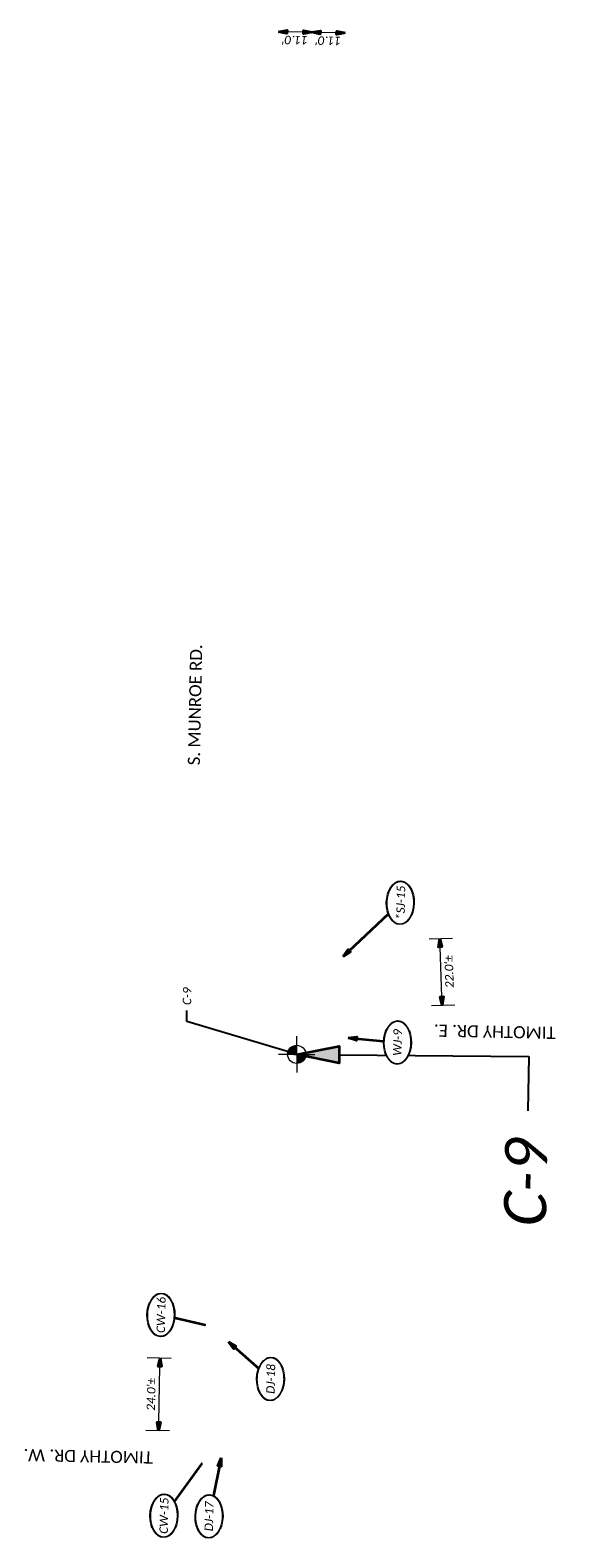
# Model space of a CAD drawing. Header units: feet. Extents: x 1368653 to 2286356, y 514938 to 1180851.
# Tile 15 of 19: x 2267197 to 2267372, y 523315 to 523813. Entities that reach past the tile are written whole.
import ezdxf
from ezdxf import colors
from ezdxf.entities.mleader import LeaderData, LeaderLine
from ezdxf.enums import TextEntityAlignment as Align
from ezdxf.math import Vec2, Vec3

# ---------------------------------------------------------------- set-up
doc = ezdxf.new("R2010")
doc.units = ezdxf.units.FT
doc.header["$LTSCALE"] = 20
doc.header["$MEASUREMENT"] = 0
doc.set_wipeout_variables(frame=1)
doc.layers.get('0').update_dxf_attribs({"lineweight": 15, "true_color": 0xc2ced6})
doc.layers.get('Defpoints').update_dxf_attribs({"lineweight": 15})
doc.layers.add('Eastwood___S_Munroe_Resur', color=7, linetype='Continuous')
doc.layers.add('GT_Project_Soil_Boring', color=7, linetype='Continuous', lineweight=35, true_color=0xa854e0)
doc.layers.add('TX_P_20', color=7, linetype='Continuous', lineweight=35)
doc.layers.add('TX_P_5', color=7, linetype='Continuous', lineweight=35)
doc.styles.add('P_Slanted - Normal Fixed Spacing', font='calibrii.ttf', dxfattribs={"height": 0.14})
doc.styles.add('P_Slanted - Title', font='calibriz.ttf', dxfattribs={"height": 0.2})
doc.styles.add('Slanted-Normal', font='font31.shx', dxfattribs={"height": 0.14})
doc.dimstyles.new('Dec-1  Slanted', dxfattribs={"dimtxt": 0.14, "dimasz": 0.14, "dimexe": 0.07, "dimexo": 0.07, "dimgap": 0.07, "dimtad": 1, "dimdec": 1, "dimzin": 3, "dimdsep": 46, "dimtxsty": 'Slanted-Normal', "dimblk": 'Dim1', "dimcen": 0, "dimclrd": 95, "dimclre": 95, "dimclrt": 7, "dimadec": 1, "dimazin": 3, "dimtfac": 1, "dimtdec": 1, "dimtix": 1, "dimtofl": 0, "dimtmove": 1, "dimatfit": 3, "dimldrblk": 'Dim1', "dimfxl": 1, "dimtolj": 1, "dimtzin": 0, "dimlwd": -1, "dimlwe": -1, "dimarcsym": 0})
doc.dimstyles.new('P_Dec-1 Masked Slanted', dxfattribs={"dimtxt": 0.14, "dimasz": 0.14, "dimexe": 0.21, "dimexo": 0.21, "dimgap": 0.0625, "dimtad": 1, "dimdec": 1, "dimzin": 3, "dimdsep": 46, "dimtxsty": 'P_Slanted - Normal Fixed Spacing', "dimblk": 'Dim1', "dimcen": 0.035, "dimclrd": 95, "dimclre": 95, "dimclrt": 7, "dimaunit": 1, "dimadec": 3, "dimazin": 2, "dimtfac": 1, "dimtdec": 1, "dimtix": 1, "dimtmove": 1, "dimatfit": 3, "dimldrblk": 'Dim1', "dimfxl": 1, "dimtfill": 1, "dimtolj": 1, "dimtzin": 0, "dimlwd": 15, "dimlwe": 15, "dimarcsym": 0})

# ---------------------------------------------------------------- blocks, each defined once
blk = doc.blocks.new('Dim1')
h = blk.add_hatch(color=4)
h.dxf.hatch_style = 1
h.paths.add_polyline_path([(0, 0), (-1, -0.2), (-1, 0.2)])
at = {"color": 4}
blk.add_lwpolyline([(0, 0), (-1, -0.2), (-1, 0.2), (0, 0)], dxfattribs=at)
blk = doc.blocks.new('*D1366')
at = {"layer": 'Defpoints', "color": 0, "transparency": 16777216}
for p in [(2267240.06, 523374.03), (2267245.72, 523373.92), (2267245.25, 523349.93)]:
    blk.add_point(p, dxfattribs=at)
at = {"layer": 'TX_P_20', "color": 95, "linetype": 'Continuous', "lineweight": 15, "transparency": 16777216}
for p, q in [((2267243.72, 523373.96), (2267235.86, 523374.12)), ((2267239.64, 523352.84), (2267240, 523371.24)), ((2267243.25, 523349.97), (2267235.39, 523350.12))]:
    blk.add_line(p, q, dxfattribs=at)
at = {"layer": 'TX_P_20', "color": 95, "lineweight": 15, "transparency": 16777216, "xscale": 2.8, "yscale": 2.8, "zscale": 2.8}
for p, rotation in [((2267240.06, 523374.03), 88.8800771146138), ((2267239.59, 523350.04), 268.8800771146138)]:
    blk.add_blockref('Dim1', p, dxfattribs=dict(at, rotation=rotation))
at = {"layer": 'TX_P_20', "color": 7, "transparency": 16777216, "insert": (2267237.14, 523362.09), "char_height": 2.8, "attachment_point": 5, "rotation": 88.8801, "style": 'P_Slanted - Normal Fixed Spacing', "bg_fill": 3, "box_fill_scale": 1.25, "bg_fill_color": 256, "bg_fill_true_color": 13158600, "bg_fill_transparency": 0}
blk.add_mtext("\\A1;24.0'%%P", dxfattribs=at)
blk = doc.blocks.new('*D1367')
at = {"layer": 'Defpoints', "color": 0, "transparency": 16777216}
for p in [(2267332.52, 523512.65), (2267326.99, 523512.46), (2267327.72, 523490.48)]:
    blk.add_point(p, dxfattribs=at)
at = {"layer": 'TX_P_20', "color": 95, "linetype": 'Continuous', "lineweight": 15, "transparency": 16777216}
for p, q in [((2267328.99, 523512.53), (2267336.72, 523512.78)), ((2267333.16, 523493.46), (2267332.61, 523509.85)), ((2267329.72, 523490.54), (2267337.45, 523490.8))]:
    blk.add_line(p, q, dxfattribs=at)
at = {"layer": 'TX_P_20', "color": 95, "lineweight": 15, "transparency": 16777216, "xscale": 2.8, "yscale": 2.8, "zscale": 2.8}
for p, rotation in [((2267332.52, 523512.65), 91.88858736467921), ((2267333.25, 523490.66), 271.8885873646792)]:
    blk.add_blockref('Dim1', p, dxfattribs=dict(at, rotation=rotation))
at = {"layer": 'TX_P_20', "color": 7, "transparency": 16777216, "insert": (2267335.57, 523501.74), "char_height": 2.8, "attachment_point": 5, "rotation": 91.8886, "style": 'P_Slanted - Normal Fixed Spacing', "bg_fill": 3, "box_fill_scale": 1.25, "bg_fill_color": 256, "bg_fill_true_color": 13158600, "bg_fill_transparency": 0}
blk.add_mtext("\\A1;22.0'%%P", dxfattribs=at)
blk = doc.blocks.new('*D1368')
at = {"layer": 'TX_P_20', "color": 95, "linetype": 'Continuous', "lineweight": 15, "transparency": 16777216}
blk.add_line((2267298.42, 523811.89), (2267293.02, 523811.99), dxfattribs=at)
at = {"layer": 'TX_P_20', "color": 7, "transparency": 16777216, "insert": (2267295.67, 523809.26), "char_height": 2.8, "attachment_point": 5, "rotation": 178.8897, "style": 'P_Slanted - Normal Fixed Spacing', "bg_fill": 3, "box_fill_scale": 1.25, "bg_fill_color": 256, "bg_fill_true_color": 13158600, "bg_fill_transparency": 0}
blk.add_mtext("\\A1;11.0'", dxfattribs=at)
at = {"layer": 'Defpoints', "color": 0, "transparency": 16777216}
for p in [(2267290.22, 523812.05), (2267290.22, 523812.05), (2267301.22, 523811.83)]:
    blk.add_point(p, dxfattribs=at)
at = {"layer": 'TX_P_20', "color": 95, "lineweight": 15, "transparency": 16777216, "xscale": 2.8, "yscale": 2.8, "zscale": 2.8}
for p, rotation in [((2267290.22, 523812.05), 178.8897049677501), ((2267301.22, 523811.83), 358.8897049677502)]:
    blk.add_blockref('Dim1', p, dxfattribs=dict(at, rotation=rotation))
blk = doc.blocks.new('*D1369')
at = {"layer": 'TX_P_20', "color": 95, "linetype": 'Continuous', "lineweight": 15, "transparency": 16777216}
blk.add_line((2267287.42, 523812.1), (2267282.02, 523812.21), dxfattribs=at)
at = {"layer": 'TX_P_20', "color": 7, "transparency": 16777216, "insert": (2267284.67, 523809.47), "char_height": 2.8, "attachment_point": 5, "rotation": 178.8897, "style": 'P_Slanted - Normal Fixed Spacing', "bg_fill": 3, "box_fill_scale": 1.25, "bg_fill_color": 256, "bg_fill_true_color": 13158600, "bg_fill_transparency": 0}
blk.add_mtext("\\A1;11.0'", dxfattribs=at)
at = {"layer": 'Defpoints', "color": 0, "transparency": 16777216}
for p in [(2267279.22, 523812.26), (2267279.22, 523812.26), (2267290.22, 523812.05)]:
    blk.add_point(p, dxfattribs=at)
at = {"layer": 'TX_P_20', "color": 95, "lineweight": 15, "transparency": 16777216, "xscale": 2.8, "yscale": 2.8, "zscale": 2.8}
for p, rotation in [((2267279.22, 523812.26), 178.8897049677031), ((2267290.22, 523812.05), 358.8897049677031)]:
    blk.add_blockref('Dim1', p, dxfattribs=dict(at, rotation=rotation))
blk = doc.blocks.new('SOILB_PROJ')
at = {"layer": 'GT_Project_Soil_Boring', "linetype": 'Continuous', "lineweight": 0}
for points in [[(0, 0), (-0.15, 0, -0.414214), (0, 0.15)], [(0, -0.15), (0, 0), (0.15, 0, -0.414214)]]:
    blk.add_hatch(color=193, dxfattribs=at).paths.add_polyline_path(points)
at = {"layer": 'GT_Project_Soil_Boring', "color": 193, "linetype": 'Continuous', "lineweight": 13}
for q in [(0, 0.3), (-0.3, 0), (0, -0.3), (0.3, 0)]:
    blk.add_line((0, 0), q, dxfattribs=at)
blk.add_circle((0, 0), 0.15, dxfattribs=at)
blk = doc.blocks.new('*U1436')
at = {"linetype": 'ByBlock', "lineweight": -2}
blk.add_ellipse((0, 0), major_axis=(-0.35, 0), ratio=0.628571, dxfattribs=at)
for points, override in [([(-0.119, -0.115), (0, 0)], {"dimscale": 1, "dimgap": 0.07, "dimtad": 0, "dimldrblk": 'None'}), ([(0.132, 0.091), (0, 0)], {"dimldrblk": 'DotSmall'}), ([(0.969, -0.18), (0, 0)], {"dimscale": 1, "dimgap": 0.07, "dimtad": 0})]:
    blk.add_leader(points, dimstyle='Dec-1  Slanted', override=override)
blk.add_wipeout([(0.122, 0.195), (0.066, 0.206), (-0.005, 0.21), (-0.061, 0.207), (-0.117, 0.197), (-0.172, 0.181), (-0.227, 0.155), (-0.264, 0.131), (-0.296, 0.103), (-0.321, 0.069), (-0.333, 0.044), (-0.338, 0.022), (-0.34, 0), (-0.338, -0.022), (-0.332, -0.045), (-0.323, -0.066), (-0.298, -0.101), (-0.267, -0.13), (-0.233, -0.153), (-0.178, -0.179), (-0.122, -0.196), (-0.069, -0.206), (0, -0.21), (0.058, -0.206), (0.12, -0.196), (0.176, -0.179), (0.227, -0.156), (0.263, -0.132), (0.297, -0.101), (0.321, -0.068), (0.332, -0.043), (0.338, -0.022), (0.34, 0), (0.338, 0.022), (0.332, 0.044), (0.322, 0.066), (0.303, 0.094), (0.273, 0.124), (0.23, 0.154), (0.173, 0.18)])
at = {"style": 'P_Slanted - Normal Fixed Spacing'}
blk.add_attdef('D-000', text='', height=0.14, dxfattribs=at).set_placement((0, 0), align=Align.MIDDLE)
blk = doc.blocks.new('*U1439')
at = {"linetype": 'ByBlock', "lineweight": -2}
blk.add_ellipse((0, 0), major_axis=(-0.35, 0), ratio=0.628571, dxfattribs=at)
for points, override in [([(-0.119, -0.115), (0, 0)], {"dimscale": 1, "dimgap": 0.07, "dimtad": 0, "dimldrblk": 'None'}), ([(-0.08, 0.103), (0, 0)], {"dimscale": 1, "dimgap": 0.07, "dimtad": 0}), ([(0.875, -0.606), (0, 0)], {"dimldrblk": 'DotSmall'})]:
    blk.add_leader(points, dimstyle='Dec-1  Slanted', override=override)
blk.add_wipeout([(0.122, 0.195), (0.066, 0.206), (-0.005, 0.21), (-0.061, 0.207), (-0.117, 0.197), (-0.172, 0.181), (-0.227, 0.155), (-0.264, 0.131), (-0.296, 0.103), (-0.321, 0.069), (-0.333, 0.044), (-0.338, 0.022), (-0.34, 0), (-0.338, -0.022), (-0.332, -0.045), (-0.323, -0.066), (-0.298, -0.101), (-0.267, -0.13), (-0.233, -0.153), (-0.178, -0.179), (-0.122, -0.196), (-0.069, -0.206), (0, -0.21), (0.058, -0.206), (0.12, -0.196), (0.176, -0.179), (0.227, -0.156), (0.263, -0.132), (0.297, -0.101), (0.321, -0.068), (0.332, -0.043), (0.338, -0.022), (0.34, 0), (0.338, 0.022), (0.332, 0.044), (0.322, 0.066), (0.303, 0.094), (0.273, 0.124), (0.23, 0.154), (0.173, 0.18)])
at = {"style": 'P_Slanted - Normal Fixed Spacing'}
blk.add_attdef('D-000', text='', height=0.14, dxfattribs=at).set_placement((0, 0), align=Align.MIDDLE)
blk = doc.blocks.new('*U1438')
at = {"linetype": 'ByBlock', "lineweight": -2}
blk.add_ellipse((0, 0), major_axis=(-0.35, 0), ratio=0.628571, dxfattribs=at)
for points, override in [([(-0.252, -0.069), (0, 0)], {"dimscale": 1, "dimgap": 0.07, "dimtad": 0}), ([(-0.152, -0.732), (0, 0)], {"dimldrblk": 'DotSmall'}), ([(-0.119, -0.115), (0, 0)], {"dimscale": 1, "dimgap": 0.07, "dimtad": 0, "dimldrblk": 'None'})]:
    blk.add_leader(points, dimstyle='Dec-1  Slanted', override=override)
blk.add_wipeout([(0.122, 0.195), (0.066, 0.206), (-0.005, 0.21), (-0.061, 0.207), (-0.117, 0.197), (-0.172, 0.181), (-0.227, 0.155), (-0.264, 0.131), (-0.296, 0.103), (-0.321, 0.069), (-0.333, 0.044), (-0.338, 0.022), (-0.34, 0), (-0.338, -0.022), (-0.332, -0.045), (-0.323, -0.066), (-0.298, -0.101), (-0.267, -0.13), (-0.233, -0.153), (-0.178, -0.179), (-0.122, -0.196), (-0.069, -0.206), (0, -0.21), (0.058, -0.206), (0.12, -0.196), (0.176, -0.179), (0.227, -0.156), (0.263, -0.132), (0.297, -0.101), (0.321, -0.068), (0.332, -0.043), (0.338, -0.022), (0.34, 0), (0.338, 0.022), (0.332, 0.044), (0.322, 0.066), (0.303, 0.094), (0.273, 0.124), (0.23, 0.154), (0.173, 0.18)])
at = {"style": 'P_Slanted - Normal Fixed Spacing'}
blk.add_attdef('D-000', text='', height=0.14, dxfattribs=at).set_placement((0, 0), align=Align.MIDDLE)
blk = doc.blocks.new('*U1437')
at = {"linetype": 'ByBlock', "lineweight": -2}
blk.add_ellipse((0, 0), major_axis=(-0.35, 0), ratio=0.628571, dxfattribs=at)
for points, override in [([(0.599, 0.706), (0, 0)], {"dimscale": 1, "dimgap": 0.07, "dimtad": 0}), ([(-0.119, -0.115), (0, 0)], {"dimscale": 1, "dimgap": 0.07, "dimtad": 0, "dimldrblk": 'None'}), ([(0.132, 0.091), (0, 0)], {"dimldrblk": 'DotSmall'})]:
    blk.add_leader(points, dimstyle='Dec-1  Slanted', override=override)
blk.add_wipeout([(0.122, 0.195), (0.066, 0.206), (-0.005, 0.21), (-0.061, 0.207), (-0.117, 0.197), (-0.172, 0.181), (-0.227, 0.155), (-0.264, 0.131), (-0.296, 0.103), (-0.321, 0.069), (-0.333, 0.044), (-0.338, 0.022), (-0.34, 0), (-0.338, -0.022), (-0.332, -0.045), (-0.323, -0.066), (-0.298, -0.101), (-0.267, -0.13), (-0.233, -0.153), (-0.178, -0.179), (-0.122, -0.196), (-0.069, -0.206), (0, -0.21), (0.058, -0.206), (0.12, -0.196), (0.176, -0.179), (0.227, -0.156), (0.263, -0.132), (0.297, -0.101), (0.321, -0.068), (0.332, -0.043), (0.338, -0.022), (0.34, 0), (0.338, 0.022), (0.332, 0.044), (0.322, 0.066), (0.303, 0.094), (0.273, 0.124), (0.23, 0.154), (0.173, 0.18)])
at = {"style": 'P_Slanted - Normal Fixed Spacing'}
blk.add_attdef('D-000', text='', height=0.14, dxfattribs=at).set_placement((0, 0), align=Align.MIDDLE)
blk = doc.blocks.new('*U1440')
at = {"linetype": 'ByBlock', "lineweight": -2}
blk.add_ellipse((0, 0), major_axis=(-0.35, 0), ratio=0.628571, dxfattribs=at)
for points, override in [([(-0.905, 0.925), (0, 0)], {"dimscale": 1, "dimgap": 0.07, "dimtad": 0}), ([(-0.119, -0.115), (0, 0)], {"dimscale": 1, "dimgap": 0.07, "dimtad": 0, "dimldrblk": 'None'}), ([(0.132, 0.091), (0, 0)], {"dimldrblk": 'DotSmall'})]:
    blk.add_leader(points, dimstyle='Dec-1  Slanted', override=override)
blk.add_wipeout([(0.122, 0.195), (0.066, 0.206), (-0.005, 0.21), (-0.061, 0.207), (-0.117, 0.197), (-0.172, 0.181), (-0.227, 0.155), (-0.264, 0.131), (-0.296, 0.103), (-0.321, 0.069), (-0.333, 0.044), (-0.338, 0.022), (-0.34, 0), (-0.338, -0.022), (-0.332, -0.045), (-0.323, -0.066), (-0.298, -0.101), (-0.267, -0.13), (-0.233, -0.153), (-0.178, -0.179), (-0.122, -0.196), (-0.069, -0.206), (0, -0.21), (0.058, -0.206), (0.12, -0.196), (0.176, -0.179), (0.227, -0.156), (0.263, -0.132), (0.297, -0.101), (0.321, -0.068), (0.332, -0.043), (0.338, -0.022), (0.34, 0), (0.338, 0.022), (0.332, 0.044), (0.322, 0.066), (0.303, 0.094), (0.273, 0.124), (0.23, 0.154), (0.173, 0.18)])
at = {"style": 'P_Slanted - Normal Fixed Spacing'}
blk.add_attdef('D-000', text='', height=0.14, dxfattribs=at).set_placement((0, 0), align=Align.MIDDLE)
blk = doc.blocks.new('*U1441')
at = {"linetype": 'ByBlock', "lineweight": -2}
blk.add_ellipse((0, 0), major_axis=(-0.35, 0), ratio=0.628571, dxfattribs=at)
for points, override in [([(0.061, 0.815), (0, 0)], {"dimscale": 1, "dimgap": 0.07, "dimtad": 0}), ([(-0.119, -0.115), (0, 0)], {"dimscale": 1, "dimgap": 0.07, "dimtad": 0, "dimldrblk": 'None'}), ([(0.132, 0.091), (0, 0)], {"dimldrblk": 'DotSmall'})]:
    blk.add_leader(points, dimstyle='Dec-1  Slanted', override=override)
blk.add_wipeout([(0.122, 0.195), (0.066, 0.206), (-0.005, 0.21), (-0.061, 0.207), (-0.117, 0.197), (-0.172, 0.181), (-0.227, 0.155), (-0.264, 0.131), (-0.296, 0.103), (-0.321, 0.069), (-0.333, 0.044), (-0.338, 0.022), (-0.34, 0), (-0.338, -0.022), (-0.332, -0.045), (-0.323, -0.066), (-0.298, -0.101), (-0.267, -0.13), (-0.233, -0.153), (-0.178, -0.179), (-0.122, -0.196), (-0.069, -0.206), (0, -0.21), (0.058, -0.206), (0.12, -0.196), (0.176, -0.179), (0.227, -0.156), (0.263, -0.132), (0.297, -0.101), (0.321, -0.068), (0.332, -0.043), (0.338, -0.022), (0.34, 0), (0.338, 0.022), (0.332, 0.044), (0.322, 0.066), (0.303, 0.094), (0.273, 0.124), (0.23, 0.154), (0.173, 0.18)])
at = {"style": 'P_Slanted - Normal Fixed Spacing'}
blk.add_attdef('D-000', text='', height=0.14, dxfattribs=at).set_placement((0, 0), align=Align.MIDDLE)

msp = doc.modelspace()

# ---------------------------------------------------------------- block references
at = {"layer": 'Eastwood___S_Munroe_Resur', "xscale": 20, "yscale": 20, "zscale": 20}
msp.add_blockref('SOILB_PROJ', (2267285.22, 523474.39), dxfattribs=at)
at = {"layer": 'TX_P_20'}
for name, p, xscale, yscale, zscale, rotation, values in [('*U1440', (2267319.44, 523524.47), 19.99999999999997, 19.99999999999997, 19.99999999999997, 88.88970496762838, {'D-000': '*SJ-15'}), ('*U1438', (2267240.35, 523388.31), 19.99999999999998, 19.99999999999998, 19.99999999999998, 88.87143729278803, {'D-000': 'CW-16'}), ('*U1437', (2267276.56, 523367.15), 19.99999999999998, 19.99999999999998, 19.99999999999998, 88.87143729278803, {'D-000': 'DJ-18'}), ('*U1436', (2267256.25, 523321.76), 19.99999999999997, 19.99999999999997, 19.99999999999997, 88.87143729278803, {'D-000': 'DJ-17'})]:
    msp.add_blockref(name, p, dxfattribs=dict(at, xscale=xscale, yscale=yscale, zscale=zscale, rotation=rotation)).add_auto_attribs(values)

# ---------------------------------------------------------------- texts
at = {"layer": 'TX_P_20', "char_height": 4, "attachment_point": 1, "line_spacing_factor": 1.14, "style": 'P_Slanted - Title', "bg_fill": 3, "box_fill_scale": 1.5, "bg_fill_color": 256, "bg_fill_transparency": 0}
for s, insert, width, rotation in [('S. MUNROE RD.', (2267249.24, 523569.94), 42, 88.8897), ('TIMOTHY DR. E.', (2267370.73, 523479.47), 42, 178.8897), ('TIMOTHY DR. W.', (2267237.67, 523339.18), 46.0005, 178.8714)]:
    msp.add_mtext(s, dxfattribs=dict(at, insert=insert, width=width, rotation=rotation))

# ---------------------------------------------------------------- dimensions: what is measured, and where the dimension line sits
at = {"layer": 'TX_P_20'}
dim = msp.add_linear_dim(base=(2267290.22, 523812.05), p1=(2267301.22, 523811.83), p2=(2267290.22, 523812.05), angle=178.8897, dimstyle='P_Dec-1 Masked Slanted', override={"dimtad": 4, "dimpost": "'"}, dxfattribs=at)
dim.commit()
dim.dimension.update_dxf_attribs({"geometry": '*D1368', "text_midpoint": (2267295.72, 523811.94), "dimtype": 161})
for p1, p2, distance, picture, middle in [((2267327.72, 523490.48), (2267326.99, 523512.46), -5.53, '*D1367', (2267335.57, 523501.74)), ((2267245.25, 523349.93), (2267245.72, 523373.92), 5.66, '*D1366', (2267237.14, 523362.09))]:
    dim = msp.add_aligned_dim(p1=p1, p2=p2, distance=distance, text='<>%%P', dimstyle='P_Dec-1 Masked Slanted', override={"dimexo": 0.1, "dimpost": "'"}, dxfattribs=at)
    dim.commit()
    dim.dimension.update_dxf_attribs({"geometry": picture, "text_midpoint": middle})

# ---------------------------------------------------------------- next in the draw order: block references
at = {"layer": 'TX_P_20', "xscale": 19.99999999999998, "yscale": 19.99999999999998, "zscale": 19.99999999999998, "rotation": 88.87143729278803}
msp.add_blockref('*U1439', (2267241.36, 523321.97), dxfattribs=at).add_auto_attribs({'D-000': 'CW-15'})

# ---------------------------------------------------------------- next in the draw order: dimensions: what is measured, and where the dimension line sits
at = {"layer": 'TX_P_20'}
dim = msp.add_linear_dim(base=(2267279.22, 523812.26), p1=(2267290.22, 523812.05), p2=(2267279.22, 523812.26), angle=178.8897, dimstyle='P_Dec-1 Masked Slanted', override={"dimtad": 4, "dimpost": "'"}, dxfattribs=at)
dim.commit()
dim.dimension.update_dxf_attribs({"geometry": '*D1369', "text_midpoint": (2267284.72, 523812.15), "dimtype": 161})

# ---------------------------------------------------------------- next in the draw order: leaders
at = {"layer": 'TX_P_5'}
ml = msp.add_multileader_mtext('Standard', dxfattribs=at)
ml.set_content('C-9', color=7, style='P_Slanted - Normal Fixed Spacing')
ml.set_leader_properties(color=95)
ml.set_arrow_properties(name='Dim1')
ml.build(insert=Vec2(0, 0))
ml.multileader.update_dxf_attribs({"text_right_attachment_type": 3, "dogleg_length": 0.18, "arrow_head_size": 14, "scale": 100})
ctx = ml.context
ctx.base_point, ctx.scale, ctx.char_height, ctx.arrow_head_size, ctx.landing_gap_size, ctx.plane_origin, ctx.plane_x_axis, ctx.plane_y_axis = Vec3(2267360.49, 523409.86), 100, 14, 14, 9, Vec3(2267285.22, 523474.39), Vec3(0.019249, 0.999815), Vec3(-0.999815, 0.019249)
ctx.right_attachment, ctx.text_align_type = 3, 2
notes = []
notes.append((ctx, [(0, (1, 1, 0), (2267361.86, 523473.71), (-0.019249, -0.999815), 18, [(0, [(2267285.22, 523474.39)], 0, [])])]))
ctx.mtext.insert, ctx.mtext.text_direction, ctx.mtext.rotation, ctx.mtext.alignment, ctx.mtext.flow_direction = Vec3(2267354.1, 523446.86), Vec3(0.019249, 0.999815), 1.551546, 3, 5
ctx.mtext.has_bg_fill, ctx.mtext.bg_color, ctx.mtext.bg_scale_factor, ctx.mtext.bg_transparency, ctx.mtext.use_window_bg_color = 1, -1027028792, 1.5, 0, 1
for ctx, leaders in notes:
    for number, flags, end, landing, length, lines in leaders:
        leader = LeaderData()
        leader.index, (leader.has_last_leader_line, leader.has_dogleg_vector, leader.attachment_direction) = number, flags
        leader.last_leader_point, leader.dogleg_vector, leader.dogleg_length = Vec3(end), Vec3(landing), length
        for number, points, colour, breaks in lines:
            line = LeaderLine()
            line.index, line.vertices, line.color, line.breaks = number, Vec3.list(points), colors.encode_raw_color(colour), breaks
            leader.lines.append(line)
        ctx.leaders.append(leader)

# ---------------------------------------------------------------- next in the draw order: block references
at = {"layer": 'TX_P_20', "xscale": 19.99999999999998, "yscale": 19.99999999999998, "zscale": 19.99999999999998, "rotation": 88.88970496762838}
msp.add_blockref('*U1441', (2267318.5, 523478.31), dxfattribs=at).add_auto_attribs({'D-000': 'WJ-9'})

# ---------------------------------------------------------------- next in the draw order: leaders
at = {"layer": 'TX_P_5'}
ml = msp.add_multileader_mtext('Standard', dxfattribs=at)
ml.set_content('C-9', color=7, style='P_Slanted - Normal Fixed Spacing')
ml.set_leader_properties(color=95)
ml.set_arrow_properties(name='Dim1')
ml.build(insert=Vec2(0, 0))
ml.multileader.update_dxf_attribs({"text_right_attachment_type": 3, "dogleg_length": 0.18, "arrow_head_size": 2.8, "scale": 20})
ctx = ml.context
ctx.base_point, ctx.scale, ctx.char_height, ctx.arrow_head_size, ctx.landing_gap_size, ctx.plane_origin, ctx.plane_x_axis, ctx.plane_y_axis = Vec3(2267248.93, 523488.89), 20, 2.8, 2.8, 1.8, Vec3(2267285.26, 523474.32), Vec3(0.018913, 0.999821), Vec3(-0.999821, 0.018913)
ctx.right_attachment = 3
notes = []
notes.append((ctx, [(1, (1, 1, 0), (2267248.87, 523485.29), (0.018913, 0.999821), 3.6, [(0, [(2267285.22, 523474.39)], 0, [])])]))
ctx.mtext.insert, ctx.mtext.text_direction, ctx.mtext.rotation, ctx.mtext.flow_direction = Vec3(2267247.55, 523490.72), Vec3(0.018913, 0.999821), 1.551882, 5
ctx.mtext.has_bg_fill, ctx.mtext.bg_color, ctx.mtext.bg_scale_factor, ctx.mtext.bg_transparency, ctx.mtext.use_window_bg_color = 1, -1027028792, 1.5, 0, 1
for ctx, leaders in notes:
    for number, flags, end, landing, length, lines in leaders:
        leader = LeaderData()
        leader.index, (leader.has_last_leader_line, leader.has_dogleg_vector, leader.attachment_direction) = number, flags
        leader.last_leader_point, leader.dogleg_vector, leader.dogleg_length = Vec3(end), Vec3(landing), length
        for number, points, colour, breaks in lines:
            line = LeaderLine()
            line.index, line.vertices, line.color, line.breaks = number, Vec3.list(points), colors.encode_raw_color(colour), breaks
            leader.lines.append(line)
        ctx.leaders.append(leader)

doc.saveas('drawing.dxf')
